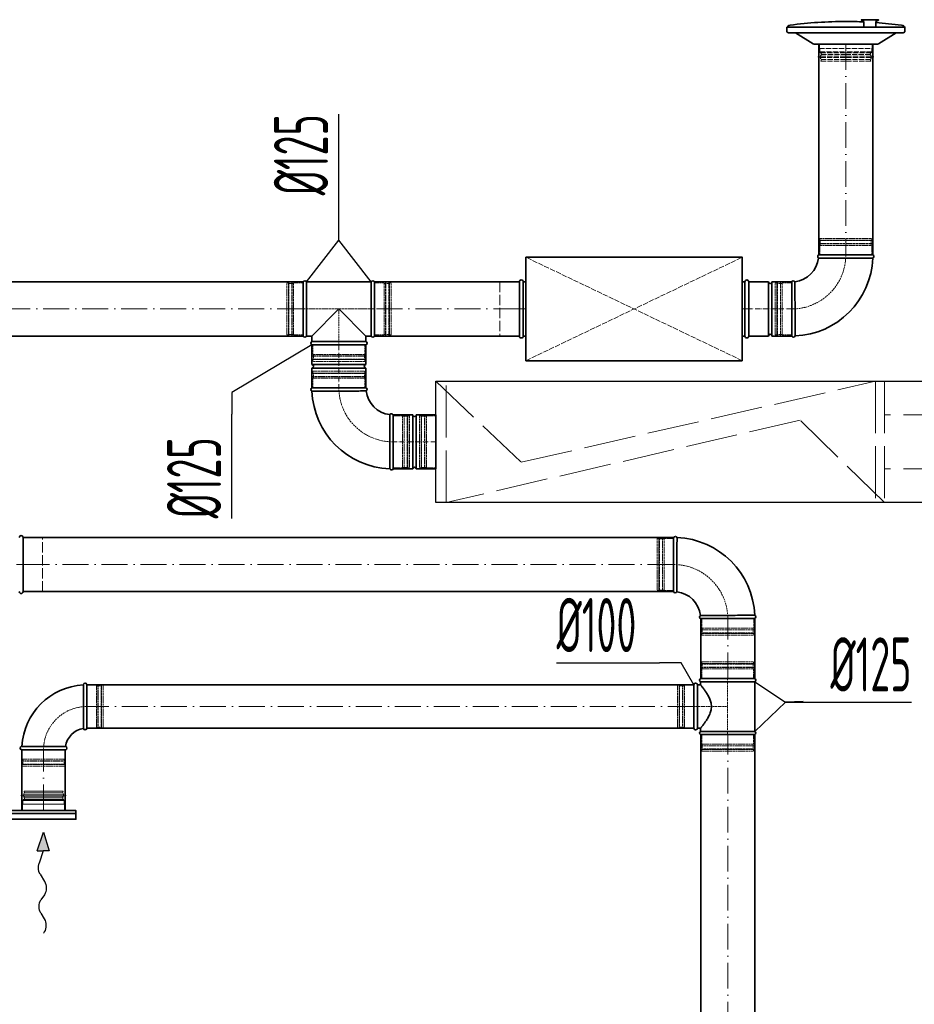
# Model space of a CAD drawing. Header units: millimetres. Extents: x 8221 to 89444, y -105166 to -5578.
# Tile 12 of 118: x 42901 to 44968, y -102672 to -100397. Entities that reach past the tile are written whole.
import ezdxf

# ---------------------------------------------------------------- set-up
doc = ezdxf.new("R2010")
doc.units = ezdxf.units.MM
for name, pattern in [('ACAD_ISO02W100', [15, 12, -3]), ('ACAD_ISO10W100', [18, 12, -3, 0, -3]), ('phl_thick', [0])]:
    doc.linetypes.add(name, pattern=pattern)
for name, color, linetype, lineweight in [('VZT_01 SUP (PŘÍVOD) - OBRYS', 5, 'Continuous', 35), ('VZT_02 SUP (PŘÍVOD) - OSA', 5, 'ACAD_ISO10W100', 5), ('VZT_05 ETA (ODVOD) - OBRYS', 6, 'Continuous', 35), ('VZT_06 ETA (ODVOD) - OSA', 6, 'ACAD_ISO10W100', 5), ('VZT_21 ZAŘÍZENÍ - OBRYS', 1, 'Continuous', 30), ('VZT_22 ZAŘÍZENÍ - DETAIL', 8, 'Continuous', 5), ('VZT_30 DISTRIBUČNÍ PRVKY - OBRYS', 1, 'Continuous', 35), ('VZT_35 TLUMIČE HLUKU - OBRYS', 1, 'Continuous', 35), ('VZT_36 TLUMIČE HLUKU - OSA', 1, 'ACAD_ISO10W100', 5), ('VZT_37 TLUMIČE HLUKU - DETAIL', 8, 'ACAD_ISO02W100', 5), ('VZT_50 POPIS - OBECNE', 7, 'Continuous', 13), ('VZT_60_KOTY - DIMENZE', 7, 'Continuous', 5)]:
    doc.layers.add(name, color=color, linetype=linetype, lineweight=lineweight)
for name, color, linetype, lineweight, plot in [('VZT_03 SUP (PŘÍVOD) - NETISK', 8, 'ACAD_ISO02W100', 5, False), ('VZT_07 ETA (ODVOD) - NETISK', 8, 'ACAD_ISO02W100', 5, False), ('VZT_34 DISTRIBUČNÍ PRVKY - NETISK', 8, 'ACAD_ISO02W100', 5, False), ('VZT_39 TLUMIČE HLUKU - NETISK', 8, 'ACAD_ISO02W100', 5, False)]:
    doc.layers.add(name, color=color, linetype=linetype, lineweight=lineweight, plot=plot)
doc.styles.add('EVORA_125', font='isocp.shx', dxfattribs={"width": 0.6, "height": 125})

msp = doc.modelspace()

# ---------------------------------------------------------------- linework, layer by layer
at = {"color": 8, "lineweight": 5}
for points in [[(42904.4, -102189.2), (42910.1, -102187.8, -0.060863), (42910.8, -102187.7), (42956.5, -102187.7)], [(42904.4, -102189.2), (42910.3, -102190.6, 0.058981), (42911, -102190.7), (42956.5, -102190.7)], [(42909, -102209.1), (42909, -102201.2, -0.291473), (42910.5, -102198.8, -0.291473)], [(43008.6, -102189.2), (43002.9, -102187.8, 0.060863), (43002.3, -102187.7), (42956.5, -102187.7)], [(43008.6, -102189.2), (43002.7, -102190.6, -0.058981), (43002.1, -102190.7), (42956.5, -102190.7)], [(43004, -102209.1), (43004, -102201.2, 0.291473), (43002.5, -102198.8, 0.291473)]]:
    msp.add_lwpolyline(points, format="xyb", dxfattribs=at)
for points in [[(42911, -102198.6), (42956.5, -102198.6)], [(42912.8, -102183), (42911.4, -102179.1), (42956.5, -102179.1)], [(42911.8, -102183.2), (42956.5, -102183.2)], [(42912.6, -102194.9), (42956.5, -102194.9)], [(43000.2, -102183), (43001.7, -102179.1), (42956.5, -102179.1)], [(43001.2, -102183.2), (42956.5, -102183.2)], [(43000.4, -102194.9), (42956.5, -102194.9)], [(43002.1, -102198.6), (42956.5, -102198.6)], [(42908, -102224.1), (42908, -102209.1), (43005, -102209.1), (43005, -102224.1)], [(42909, -102201.2), (42956.5, -102201.2)], [(43004, -102201.2), (42956.5, -102201.2)], [(42908, -102224.1), (43005, -102224.1)]]:
    msp.add_lwpolyline(points, dxfattribs=at)
for centre, radius, start, end in [((42920.9, -102188.5), 10.5, 149.7176, 217.8378), ((42908.8, -102195.4), 3.88, 297.4993, 6.6735), ((42992.2, -102188.5), 10.5, 322.1622, 30.2824), ((43004.3, -102195.4), 3.88, 173.3265, 242.5007)]:
    msp.add_arc(centre, radius, start, end, dxfattribs=at)
at = {"layer": 'VZT_01 SUP (PŘÍVOD) - OBRYS'}
for p, q in [((44747.2, -100940.4), (44872.2, -100940.4)), ((43556.3, -101127.9), (43556.3, -101002.9)), ((43564, -101127.9), (43564, -101002.9)), ((43564, -101002.9), (43713.6, -101002.9)), ((43713.6, -101127.9), (43713.6, -101002.9)), ((43721.3, -101002.9), (43721.3, -101127.9)), ((44585.7, -101002.9), (44585.7, -101127.9)), ((44631.2, -101002.9), (44585.7, -101002.9)), ((44631.2, -101002.9), (44631.2, -101127.9)), ((44639.2, -101002.9), (44639.2, -101127.9)), ((44684.7, -101002.9), (44639.2, -101002.9)), ((44684.7, -101127.9), (44684.7, -101002.9)), ((44684.7, -101002.9), (44684.7, -101127.9)), ((43576.3, -101127.9), (43638.8, -101065.4)), ((43638.8, -101065.4), (43701.3, -101127.9)), ((43564, -101127.9), (43576.3, -101127.9)), ((43576.3, -101140.7), (43576.3, -101127.9)), ((43701.3, -101140.7), (43701.3, -101127.9)), ((43701.3, -101127.9), (43713.6, -101127.9)), ((44631.2, -101127.9), (44585.7, -101127.9)), ((44684.7, -101127.9), (44639.2, -101127.9)), ((43701.3, -101140.7), (43576.3, -101140.7)), ((43576.3, -101148.4), (43701.3, -101148.4)), ((43576.3, -101148.4), (43576.3, -101193.9)), ((43701.3, -101148.4), (43576.3, -101148.4)), ((43701.3, -101148.4), (43701.3, -101193.9)), ((43576.3, -101193.9), (43701.3, -101193.9)), ((43576.3, -101201.9), (43701.3, -101201.9)), ((43576.3, -101201.9), (43576.3, -101247.4)), ((43701.3, -101201.9), (43701.3, -101247.4)), ((43576.3, -101247.4), (43701.3, -101247.4)), ((43576.3, -101247.4), (43701.3, -101247.4)), ((43763.8, -101309.9), (43763.8, -101434.9)), ((43763.8, -101309.9), (43763.8, -101434.9)), ((43809.3, -101309.9), (43763.8, -101309.9)), ((43809.3, -101309.9), (43809.3, -101434.9)), ((43817.3, -101309.9), (43817.3, -101434.9)), ((43862.8, -101309.9), (43817.3, -101309.9)), ((43862.8, -101309.9), (43862.8, -101434.9)), ((43809.3, -101434.9), (43763.8, -101434.9)), ((43862.8, -101434.9), (43817.3, -101434.9))]:
    msp.add_line(p, q, dxfattribs=at)
for points in [[(44747.2, -100940.4), (44747.2, -100453.3)], [(44872.2, -100940.4), (44872.2, -100453.3)], [(42718.9, -101002.9), (43556.3, -101002.9)], [(43721.3, -101002.9), (44055.7, -101002.9)], [(42718.9, -101127.9), (43556.3, -101127.9)], [(43721.3, -101127.9), (44055.7, -101127.9)]]:
    msp.add_lwpolyline(points, dxfattribs=at)
for centre, radius, start, end in [((44684.7, -100940.4), 62.5, 276.8302, 353.1698), ((44684.7, -100940.4), 187.5, 272.3607, 357.6393), ((44748.9, -100944.2), 4.17, 113.4678, 239.7019), ((44870.6, -100944.2), 4.17, 291.1072, 66.5322), ((43560.1, -101004.6), 4.17, 23.4678, 156.5322), ((43717.5, -101004.6), 4.17, 23.4678, 156.5322), ((44635.2, -101002.9), 4, 180, 0), ((44688.6, -101004.6), 4.17, 30.2981, 156.5322), ((43560.1, -101126.2), 4.17, 203.4678, 336.5322), ((43717.5, -101126.2), 4.17, 203.4678, 336.5322), ((44635.2, -101127.9), 4, 0, 180), ((44688.6, -101126.2), 4.17, 203.4678, 338.8928), ((43578, -101144.6), 4.17, 113.4678, 246.5322), ((43699.6, -101144.6), 4.17, 293.4678, 66.5322), ((43576.3, -101197.9), 4, 270, 90), ((43701.3, -101197.9), 4, 90, 270), ((43578, -101251.2), 4.17, 113.4678, 248.8928), ((43763.8, -101247.4), 187.5, 182.3607, 267.6393), ((43699.6, -101251.2), 4.17, 300.2981, 66.5322), ((43763.8, -101247.4), 62.5, 186.8302, 263.1698), ((43760, -101311.6), 4.17, 23.4678, 149.7019), ((43813.3, -101309.9), 4, 180, 0), ((43760, -101433.2), 4.17, 201.1072, 336.5322), ((43813.3, -101434.9), 4, 0, 180)]:
    msp.add_arc(centre, radius, start, end, dxfattribs=at)
for points, knots in [([(44746.8, -100947.8), (44746.8, -100947.8), (44748.4, -100947.8), (44754.5, -100947.9), (44759, -100947.9), (44770.4, -100948), (44777.2, -100948), (44792.2, -100948), (44800.3, -100948), (44816.6, -100948.1), (44824.7, -100948.1), (44839.9, -100948.1), (44846.9, -100948.1), (44858.7, -100948.1), (44863.4, -100948.1), (44870, -100948.1), (44871.8, -100948.1), (44872.1, -100948.1), (44872.1, -100948.1), (44872.1, -100948.1)], [0, 0, 0, 0, 24.235852, 24.235852, 48.531845, 48.531845, 73.024415, 73.024415, 97.570898, 97.570898, 122.078339, 122.078339, 146.53579, 146.53579, 170.957495, 170.957495, 195.359468, 195.359468, 197.168246, 197.168246, 197.168246, 197.168246]), ([(44692.2, -101002.5), (44692.2, -101002.5), (44692.2, -101002.5), (44692.2, -101002.8), (44692.2, -101003.2), (44692.2, -101004.2), (44692.2, -101005), (44692.2, -101008.1), (44692.2, -101011.3), (44692.3, -101020.2), (44692.3, -101026.4), (44692.3, -101040.5), (44692.4, -101048.3), (44692.4, -101064.5), (44692.4, -101072.8), (44692.4, -101088.6), (44692.4, -101096.1), (44692.5, -101109.3), (44692.5, -101114.8), (44692.5, -101121.8), (44692.5, -101124), (44692.5, -101127), (44692.5, -101127.7), (44692.5, -101127.7)], [197.067977, 197.067977, 197.067977, 197.067977, 201.792196, 201.792196, 209.190204, 209.190204, 218.040239, 218.040239, 237.760854, 237.760854, 262.206108, 262.206108, 286.831239, 286.831239, 311.323072, 311.323072, 335.946087, 335.946087, 360.704397, 360.704397, 377.088273, 377.088273, 394.105327, 394.105327, 394.105327, 394.105327]), ([(43701.7, -101254.8), (43701.7, -101254.8), (43701.7, -101254.8), (43701.4, -101254.8), (43701, -101254.8), (43700, -101254.8), (43699.2, -101254.9), (43696.1, -101254.9), (43692.9, -101254.9), (43684, -101254.9), (43677.8, -101255), (43663.7, -101255), (43655.9, -101255), (43639.7, -101255.1), (43631.4, -101255.1), (43615.6, -101255.1), (43608.1, -101255.1), (43594.9, -101255.1), (43589.4, -101255.1), (43582.4, -101255.1), (43580.2, -101255.1), (43577.2, -101255.1), (43576.5, -101255.1), (43576.5, -101255.1)], [197.067977, 197.067977, 197.067977, 197.067977, 201.792196, 201.792196, 209.190204, 209.190204, 218.040239, 218.040239, 237.760854, 237.760854, 262.206108, 262.206108, 286.831239, 286.831239, 311.323072, 311.323072, 335.946087, 335.946087, 360.704397, 360.704397, 377.088273, 377.088273, 394.105327, 394.105327, 394.105327, 394.105327]), ([(43756.4, -101309.5), (43756.4, -101309.5), (43756.4, -101311), (43756.3, -101317.2), (43756.3, -101321.7), (43756.2, -101333), (43756.2, -101339.8), (43756.2, -101354.9), (43756.2, -101362.9), (43756.1, -101379.3), (43756.1, -101387.4), (43756.1, -101402.6), (43756.1, -101409.5), (43756.1, -101421.3), (43756.1, -101426), (43756.1, -101432.7), (43756.1, -101434.5), (43756.1, -101434.7), (43756.1, -101434.7), (43756.1, -101434.7)], [0, 0, 0, 0, 24.235852, 24.235852, 48.531845, 48.531845, 73.024415, 73.024415, 97.570898, 97.570898, 122.078339, 122.078339, 146.53579, 146.53579, 170.957495, 170.957495, 195.359468, 195.359468, 197.168246, 197.168246, 197.168246, 197.168246])]:
    msp.add_open_spline(points, degree=3, knots=knots, dxfattribs=at)
at = {"layer": 'VZT_02 SUP (PŘÍVOD) - OSA', "ltscale": 5}
for points in [[(44809.7, -100453.3), (44809.7, -100940.4)], [(43556.3, -101065.4), (42718.9, -101065.4)], [(44055.7, -101065.4), (43721.3, -101065.4)]]:
    msp.add_lwpolyline(points, dxfattribs=at)
at = {"layer": 'VZT_02 SUP (PŘÍVOD) - OSA', "ltscale": 0.3}
for points in [[(44809.7, -100940.4), (44809.7, -100940.4, -0.414214), (44684.7, -101065.4), (44684.7, -101065.4)], [(43763.8, -101372.4), (43763.8, -101372.4, -0.414214), (43638.8, -101247.4), (43638.8, -101247.4)]]:
    msp.add_lwpolyline(points, format="xyb", dxfattribs=at)
msp.add_lwpolyline([(43638.8, -101148.4), (43638.8, -101065.4)], dxfattribs=at)
at = {"layer": 'VZT_02 SUP (PŘÍVOD) - OSA'}
for points in [[(44684.7, -101065.4), (44585.7, -101065.4)], [(43638.8, -101148.4), (43638.8, -101247.4)], [(43862.8, -101372.4), (43763.8, -101372.4)]]:
    msp.add_lwpolyline(points, dxfattribs=at)
at = {"layer": 'VZT_03 SUP (PŘÍVOD) - NETISK', "ltscale": 0.4}
for p, q in [((44749.7, -100902.4), (44869.7, -100902.4)), ((44749.7, -100906.4), (44749.7, -100902.4)), ((44869.7, -100906.4), (44869.7, -100902.4)), ((44748.7, -100906.9), (44870.7, -100906.9)), ((44748.7, -100907.4), (44748.7, -100906.9)), ((44748.7, -100907.4), (44870.7, -100907.4)), ((44748.7, -100914.4), (44870.7, -100914.4)), ((44748.7, -100914.9), (44748.7, -100914.4)), ((44748.7, -100914.9), (44870.7, -100914.9)), ((44749.7, -100906.4), (44869.7, -100906.4)), ((44749.7, -100918.4), (44869.7, -100918.4)), ((44749.7, -100940.4), (44749.7, -100918.4)), ((44750.7, -100906.9), (44750.7, -100906.4)), ((44750.7, -100914.4), (44750.7, -100907.4)), ((44750.7, -100918.4), (44750.7, -100914.9)), ((44868.7, -100906.9), (44868.7, -100906.4)), ((44868.7, -100914.4), (44868.7, -100907.4)), ((44868.7, -100918.4), (44868.7, -100914.9)), ((44869.7, -100940.4), (44869.7, -100918.4)), ((44870.7, -100907.4), (44870.7, -100906.9)), ((44870.7, -100914.9), (44870.7, -100914.4)), ((43518.3, -101125.4), (43518.3, -101005.4)), ((43522.3, -101005.4), (43518.3, -101005.4)), ((43522.3, -101125.4), (43522.3, -101005.4)), ((43522.8, -101006.4), (43522.3, -101006.4)), ((43522.8, -101126.4), (43522.8, -101004.4)), ((43523.3, -101004.4), (43522.8, -101004.4)), ((43523.3, -101126.4), (43523.3, -101004.4)), ((43530.3, -101006.4), (43523.3, -101006.4)), ((43530.3, -101126.4), (43530.3, -101004.4)), ((43530.8, -101004.4), (43530.3, -101004.4)), ((43530.8, -101126.4), (43530.8, -101004.4)), ((43534.3, -101006.4), (43530.8, -101006.4)), ((43534.3, -101125.4), (43534.3, -101005.4)), ((43556.3, -101005.4), (43534.3, -101005.4)), ((43743.3, -101005.4), (43721.3, -101005.4)), ((43743.3, -101125.4), (43743.3, -101005.4)), ((43746.8, -101006.4), (43743.3, -101006.4)), ((43746.8, -101126.4), (43746.8, -101004.4)), ((43747.3, -101004.4), (43746.8, -101004.4)), ((43747.3, -101126.4), (43747.3, -101004.4)), ((43754.3, -101006.4), (43747.3, -101006.4)), ((43754.3, -101126.4), (43754.3, -101004.4)), ((43754.8, -101004.4), (43754.3, -101004.4)), ((43754.8, -101126.4), (43754.8, -101004.4)), ((43755.3, -101006.4), (43754.8, -101006.4)), ((43755.3, -101125.4), (43755.3, -101005.4)), ((43759.3, -101005.4), (43755.3, -101005.4)), ((43759.3, -101125.4), (43759.3, -101005.4)), ((44646.7, -101125.4), (44646.7, -101005.4)), ((44650.7, -101005.4), (44646.7, -101005.4)), ((44650.7, -101125.4), (44650.7, -101005.4)), ((44651.2, -101006.4), (44650.7, -101006.4)), ((44651.2, -101126.4), (44651.2, -101004.4)), ((44651.7, -101004.4), (44651.2, -101004.4)), ((44651.7, -101126.4), (44651.7, -101004.4)), ((44658.7, -101006.4), (44651.7, -101006.4)), ((44658.7, -101126.4), (44658.7, -101004.4)), ((44659.2, -101004.4), (44658.7, -101004.4)), ((44659.2, -101126.4), (44659.2, -101004.4)), ((44662.7, -101006.4), (44659.2, -101006.4)), ((44662.7, -101125.4), (44662.7, -101005.4)), ((44684.7, -101005.4), (44662.7, -101005.4)), ((43522.3, -101125.4), (43518.3, -101125.4)), ((43522.8, -101124.4), (43522.3, -101124.4)), ((43523.3, -101126.4), (43522.8, -101126.4)), ((43530.3, -101124.4), (43523.3, -101124.4)), ((43530.8, -101126.4), (43530.3, -101126.4)), ((43534.3, -101124.4), (43530.8, -101124.4)), ((43556.3, -101125.4), (43534.3, -101125.4)), ((43743.3, -101125.4), (43721.3, -101125.4)), ((43746.8, -101124.4), (43743.3, -101124.4)), ((43747.3, -101126.4), (43746.8, -101126.4)), ((43754.3, -101124.4), (43747.3, -101124.4)), ((43754.8, -101126.4), (43754.3, -101126.4)), ((43755.3, -101124.4), (43754.8, -101124.4)), ((43759.3, -101125.4), (43755.3, -101125.4)), ((44650.7, -101125.4), (44646.7, -101125.4)), ((44651.2, -101124.4), (44650.7, -101124.4)), ((44651.7, -101126.4), (44651.2, -101126.4)), ((44658.7, -101124.4), (44651.7, -101124.4)), ((44659.2, -101126.4), (44658.7, -101126.4)), ((44662.7, -101124.4), (44659.2, -101124.4)), ((44684.7, -101125.4), (44662.7, -101125.4)), ((43578.8, -101148.4), (43578.8, -101170.4)), ((43698.8, -101148.4), (43698.8, -101170.4)), ((43699.8, -101173.9), (43577.8, -101173.9)), ((43577.8, -101173.9), (43577.8, -101174.4)), ((43699.8, -101174.4), (43577.8, -101174.4)), ((43698.8, -101170.4), (43578.8, -101170.4)), ((43579.8, -101170.4), (43579.8, -101173.9)), ((43579.8, -101174.4), (43579.8, -101181.4)), ((43697.8, -101170.4), (43697.8, -101173.9)), ((43697.8, -101174.4), (43697.8, -101181.4)), ((43699.8, -101173.9), (43699.8, -101174.4)), ((43699.8, -101181.4), (43577.8, -101181.4)), ((43577.8, -101181.4), (43577.8, -101181.9)), ((43699.8, -101181.9), (43577.8, -101181.9)), ((43698.8, -101182.4), (43578.8, -101182.4)), ((43578.8, -101182.4), (43578.8, -101186.4)), ((43698.8, -101186.4), (43578.8, -101186.4)), ((43579.8, -101181.9), (43579.8, -101182.4)), ((43697.8, -101181.9), (43697.8, -101182.4)), ((43698.8, -101182.4), (43698.8, -101186.4)), ((43699.8, -101181.4), (43699.8, -101181.9)), ((43577.8, -101213.9), (43699.8, -101213.9)), ((43577.8, -101214.4), (43577.8, -101213.9)), ((43577.8, -101214.4), (43699.8, -101214.4)), ((43577.8, -101221.4), (43699.8, -101221.4)), ((43577.8, -101221.9), (43577.8, -101221.4)), ((43577.8, -101221.9), (43699.8, -101221.9)), ((43578.8, -101209.4), (43698.8, -101209.4)), ((43578.8, -101213.4), (43578.8, -101209.4)), ((43578.8, -101213.4), (43698.8, -101213.4)), ((43579.8, -101213.9), (43579.8, -101213.4)), ((43579.8, -101221.4), (43579.8, -101214.4)), ((43579.8, -101225.4), (43579.8, -101221.9)), ((43697.8, -101213.9), (43697.8, -101213.4)), ((43697.8, -101221.4), (43697.8, -101214.4)), ((43697.8, -101225.4), (43697.8, -101221.9)), ((43698.8, -101213.4), (43698.8, -101209.4)), ((43699.8, -101214.4), (43699.8, -101213.9)), ((43699.8, -101221.9), (43699.8, -101221.4)), ((43578.8, -101225.4), (43698.8, -101225.4)), ((43578.8, -101247.4), (43578.8, -101225.4)), ((43698.8, -101247.4), (43698.8, -101225.4)), ((43763.8, -101312.4), (43785.8, -101312.4)), ((43785.8, -101312.4), (43785.8, -101432.4)), ((43789.3, -101311.4), (43789.3, -101433.4)), ((43789.3, -101311.4), (43789.8, -101311.4)), ((43789.8, -101311.4), (43789.8, -101433.4)), ((43796.8, -101311.4), (43796.8, -101433.4)), ((43796.8, -101311.4), (43797.3, -101311.4)), ((43797.3, -101311.4), (43797.3, -101433.4)), ((43797.8, -101312.4), (43797.8, -101432.4)), ((43797.8, -101312.4), (43801.8, -101312.4)), ((43801.8, -101312.4), (43801.8, -101432.4)), ((43785.8, -101313.4), (43789.3, -101313.4)), ((43789.8, -101313.4), (43796.8, -101313.4)), ((43797.3, -101313.4), (43797.8, -101313.4)), ((43763.8, -101432.4), (43785.8, -101432.4)), ((43785.8, -101431.4), (43789.3, -101431.4)), ((43789.3, -101433.4), (43789.8, -101433.4)), ((43789.8, -101431.4), (43796.8, -101431.4)), ((43796.8, -101433.4), (43797.3, -101433.4)), ((43797.3, -101431.4), (43797.8, -101431.4)), ((43797.8, -101432.4), (43801.8, -101432.4))]:
    msp.add_line(p, q, dxfattribs=at)
msp.add_lwpolyline([(43556.3, -101065.4), (43721.3, -101065.4)], dxfattribs=at)
at = {"layer": 'VZT_05 ETA (ODVOD) - OBRYS'}
for p, q in [((44412, -101593.3), (44412, -101718.3)), ((44474.5, -101780.8), (44599.5, -101780.8)), ((44474.3, -101918.8), (44599.3, -101918.8)), ((44599.3, -101926.5), (44474.3, -101926.5)), ((44474.3, -101933.8), (44474.3, -101926.5)), ((44599.3, -102041.2), (44599.3, -101926.5)), ((43048.5, -101933.8), (43048.5, -101984)), ((43056.5, -101933.8), (43056.5, -102033.8)), ((44458.8, -101933.8), (44458.8, -102033.8)), ((44466.8, -101933.8), (44466.8, -102033.8)), ((44466.8, -101933.8), (44474.3, -101933.8)), ((44466.8, -102033.8), (44474.3, -102033.8)), ((44474.3, -102041.2), (44474.3, -102033.8)), ((44474.3, -102041.2), (44599.3, -102041.2)), ((44474.3, -102048.8), (44599.3, -102048.8)), ((42906.5, -102075.8), (42956.7, -102075.8)), ((43006.5, -102083.8), (42906.5, -102083.8))]:
    msp.add_line(p, q, dxfattribs=at)
at = {"layer": 'VZT_05 ETA (ODVOD) - OBRYS', "elevation": 0}
for points in [[(42909.4, -101593.3), (44412, -101593.3)], [(42909.4, -101718.3), (44412, -101718.3)], [(44474.5, -101780.8), (44474.5, -101918.8)], [(44599.5, -101780.8), (44599.5, -101918.8)]]:
    msp.add_lwpolyline(points, dxfattribs=at)
at = {"layer": 'VZT_05 ETA (ODVOD) - OBRYS'}
for points in [[(43056.5, -101933.8), (44458.8, -101933.8)], [(43056.5, -102033.8), (44458.8, -102033.8)], [(44474.5, -102048.8), (44474.5, -103626.7)], [(44599.5, -102048.8), (44599.5, -103626.7)], [(42906.5, -102084.8), (42906.5, -102224)], [(43006.5, -102084.8), (43006.5, -102224)]]:
    msp.add_lwpolyline(points, dxfattribs=at)
for centre, radius, start, end in [((44415.9, -101595), 4.17, 21.1072, 156.5322), ((44412, -101780.8), 187.5, 2.3607, 87.6393), ((44415.9, -101716.7), 4.17, 203.4678, 329.7019), ((44412, -101780.8), 62.5, 6.8302, 83.1698), ((44476.2, -101777), 4.17, 120.2981, 246.5322), ((44597.9, -101777), 4.17, 293.4678, 68.8928), ((44476, -101922.7), 4.17, 113.4678, 246.5322), ((44597.6, -101922.7), 4.17, 293.4678, 66.5322), ((43056.5, -102083.8), 150, 93.0572, 176.9428), ((43052.5, -101933.8), 4, 0, 180), ((44462.8, -101933.8), 4, 0, 180), ((43056.5, -102083.8), 50, 99.1478, 170.8522), ((43052.5, -102033.8), 4, 189.1478, 0), ((44462.8, -102033.8), 4, 180, 0), ((44476, -102045), 4.17, 113.4678, 246.5322), ((44597.6, -102045), 4.17, 293.4678, 66.5322), ((42906.5, -102079.8), 4, 90, 270), ((43006.5, -102079.8), 4, 270, 80.8522)]:
    msp.add_arc(centre, radius, start, end, dxfattribs=at)
for points, knots in [([(44419.5, -101718.8), (44419.5, -101718.8), (44419.5, -101718.7), (44419.5, -101718.4), (44419.5, -101718.1), (44419.5, -101717), (44419.5, -101716.3), (44419.5, -101713.1), (44419.5, -101710), (44419.6, -101701), (44419.6, -101694.9), (44419.6, -101680.8), (44419.7, -101672.9), (44419.7, -101656.7), (44419.7, -101648.5), (44419.7, -101632.6), (44419.7, -101625.1), (44419.7, -101612), (44419.8, -101606.4), (44419.8, -101599.4), (44419.8, -101597.3), (44419.8, -101594.3), (44419.8, -101593.5), (44419.8, -101593.5)], [197.067977, 197.067977, 197.067977, 197.067977, 201.792196, 201.792196, 209.190204, 209.190204, 218.040239, 218.040239, 237.760854, 237.760854, 262.206108, 262.206108, 286.831239, 286.831239, 311.323072, 311.323072, 335.946087, 335.946087, 360.704397, 360.704397, 377.088273, 377.088273, 394.105327, 394.105327, 394.105327, 394.105327]), ([(44474.1, -101773.4), (44474.1, -101773.4), (44475.7, -101773.4), (44481.8, -101773.4), (44486.3, -101773.3), (44497.7, -101773.3), (44504.5, -101773.3), (44519.5, -101773.2), (44527.6, -101773.2), (44543.9, -101773.2), (44552, -101773.2), (44567.2, -101773.1), (44574.2, -101773.1), (44586, -101773.1), (44590.7, -101773.1), (44597.3, -101773.1), (44599.1, -101773.1), (44599.4, -101773.1), (44599.4, -101773.1), (44599.4, -101773.1)], [0, 0, 0, 0, 24.235852, 24.235852, 48.531845, 48.531845, 73.024415, 73.024415, 97.570898, 97.570898, 122.078339, 122.078339, 146.53579, 146.53579, 170.957495, 170.957495, 195.359468, 195.359468, 197.168246, 197.168246, 197.168246, 197.168246]), ([(44474.3, -101933.8), (44474.3, -101933.8), (44474.4, -101933.9), (44474.6, -101934.3), (44474.8, -101934.5), (44475.4, -101935.2), (44475.7, -101935.6), (44476.5, -101936.6), (44477, -101937.2), (44478, -101938.5), (44478.5, -101939.2), (44479.7, -101940.8), (44480.4, -101941.6), (44481.7, -101943.5), (44482.4, -101944.4), (44483.8, -101946.4), (44484.5, -101947.4), (44486, -101949.6), (44486.8, -101950.7), (44488.4, -101953.1), (44489.2, -101954.4), (44490.7, -101957.1), (44491.5, -101958.4), (44493.1, -101961.3), (44493.8, -101962.8), (44495.9, -101967.3), (44497.1, -101970.5), (44498.4, -101975.4), (44498.7, -101977.1), (44499.2, -101980.4), (44499.3, -101982.1), (44499.3, -101985.5), (44499.2, -101987.2), (44498.7, -101990.6), (44498.4, -101992.3), (44497.1, -101997.2), (44495.9, -102000.4), (44493.8, -102004.9), (44493.1, -102006.4), (44491.5, -102009.2), (44490.7, -102010.6), (44489.2, -102013.3), (44488.4, -102014.5), (44486.8, -102017), (44486, -102018.1), (44484.5, -102020.2), (44483.8, -102021.3), (44482.4, -102023.3), (44481.7, -102024.2), (44480.4, -102026), (44479.7, -102026.9), (44478.5, -102028.5), (44478, -102029.2), (44477, -102030.5), (44476.5, -102031.1), (44475.7, -102032.1), (44475.4, -102032.5), (44474.8, -102033.2), (44474.6, -102033.4), (44474.4, -102033.8), (44474.3, -102033.8), (44474.3, -102033.8)], [80.753728, 80.753728, 80.753728, 80.753728, 85.721109, 85.721109, 90.68849, 90.68849, 95.655871, 95.655871, 100.623252, 100.623252, 105.590633, 105.590633, 110.558015, 110.558015, 115.525396, 115.525396, 120.492777, 120.492777, 125.619612, 125.619612, 130.746447, 130.746447, 135.873281, 135.873281, 141.000116, 141.000116, 151.253786, 151.253786, 156.38062, 156.38062, 161.507455, 161.507455, 166.63429, 166.63429, 171.761125, 171.761125, 182.014794, 182.014794, 187.141629, 187.141629, 192.268464, 192.268464, 197.395298, 197.395298, 202.522133, 202.522133, 207.489514, 207.489514, 212.456896, 212.456896, 217.424277, 217.424277, 222.391658, 222.391658, 227.359039, 227.359039, 232.32642, 232.32642, 237.293801, 237.293801, 242.261183, 242.261183, 242.261183, 242.261183]), ([(43048.5, -101984), (43048.5, -101990.4), (43048.5, -101996.7), (43048.5, -102008.7), (43048.5, -102014.3), (43048.5, -102023.8), (43048.5, -102027.6), (43048.6, -102032.9), (43048.6, -102034.3), (43048.6, -102034.5), (43048.6, -102034.5), (43048.6, -102034.5)], [78.71119, 78.71119, 78.71119, 78.71119, 97.804615, 97.804615, 117.523893, 117.523893, 137.264303, 137.264303, 156.831737, 156.831737, 157.874915, 157.874915, 157.874915, 157.874915]), ([(43007.2, -102075.9), (43007.2, -102075.9), (43006, -102075.9), (43001.5, -102075.9), (42998.1, -102075.9), (42989.2, -102075.8), (42983.8, -102075.8), (42971.9, -102075.8), (42965.5, -102075.8), (42958.2, -102075.8), (42957.4, -102075.8), (42956.7, -102075.8)], [157.874915, 157.874915, 157.874915, 157.874915, 176.103874, 176.103874, 195.460379, 195.460379, 215.101284, 215.101284, 234.82164, 234.82164, 237.034743, 237.034743, 237.034743, 237.034743])]:
    msp.add_open_spline(points, degree=3, knots=knots, dxfattribs=at)
at = {"layer": 'VZT_06 ETA (ODVOD) - OSA', "ltscale": 5, "elevation": 0}
for points in [[(44412, -101655.8), (42909.4, -101655.8)], [(44537, -101918.8), (44537, -101780.8)]]:
    msp.add_lwpolyline(points, dxfattribs=at)
at = {"layer": 'VZT_06 ETA (ODVOD) - OSA', "ltscale": 0.3, "elevation": 0}
msp.add_lwpolyline([(44537, -101780.8), (44537, -101780.8, 0.414214), (44412, -101655.8), (44412, -101655.8)], format="xyb", dxfattribs=at)
for points in [[(44536.8, -102048.8), (44536.8, -101918.8)], [(44458.8, -101983.8), (44536.8, -101983.8)]]:
    msp.add_lwpolyline(points, dxfattribs=at)
at = {"layer": 'VZT_06 ETA (ODVOD) - OSA', "ltscale": 0.3}
msp.add_lwpolyline([(42956.5, -102083.8), (42956.5, -102083.8, -0.414214), (43056.5, -101983.8), (43056.5, -101983.8)], format="xyb", dxfattribs=at)
at = {"layer": 'VZT_06 ETA (ODVOD) - OSA', "ltscale": 5}
for points in [[(44458.8, -101983.8), (43056.5, -101983.8)], [(44537, -103626.7), (44537, -102048.8)], [(42956.5, -102224), (42956.5, -102084.8)]]:
    msp.add_lwpolyline(points, dxfattribs=at)
at = {"layer": 'VZT_07 ETA (ODVOD) - NETISK', "ltscale": 0.4}
for p, q in [((43824.8, -101312.4), (43824.8, -101432.4)), ((43828.8, -101312.4), (43824.8, -101312.4)), ((43828.8, -101312.4), (43828.8, -101432.4)), ((43829.3, -101311.4), (43829.3, -101433.4)), ((43829.8, -101311.4), (43829.3, -101311.4)), ((43829.8, -101311.4), (43829.8, -101433.4)), ((43836.8, -101311.4), (43836.8, -101433.4)), ((43837.3, -101311.4), (43836.8, -101311.4)), ((43837.3, -101311.4), (43837.3, -101433.4)), ((43840.8, -101312.4), (43840.8, -101432.4)), ((43862.8, -101312.4), (43840.8, -101312.4)), ((43829.3, -101313.4), (43828.8, -101313.4)), ((43836.8, -101313.4), (43829.8, -101313.4)), ((43840.8, -101313.4), (43837.3, -101313.4)), ((43828.8, -101432.4), (43824.8, -101432.4)), ((43829.3, -101431.4), (43828.8, -101431.4)), ((43829.8, -101433.4), (43829.3, -101433.4)), ((43836.8, -101431.4), (43829.8, -101431.4)), ((43837.3, -101433.4), (43836.8, -101433.4)), ((43840.8, -101431.4), (43837.3, -101431.4)), ((43862.8, -101432.4), (43840.8, -101432.4)), ((44374, -101595.8), (44374, -101715.8)), ((44378, -101595.8), (44374, -101595.8)), ((44378, -101595.8), (44378, -101715.8)), ((44378.5, -101596.8), (44378, -101596.8)), ((44378.5, -101594.8), (44378.5, -101716.8)), ((44379, -101594.8), (44378.5, -101594.8)), ((44379, -101594.8), (44379, -101716.8)), ((44386, -101596.8), (44379, -101596.8)), ((44386, -101594.8), (44386, -101716.8)), ((44386.5, -101594.8), (44386, -101594.8)), ((44386.5, -101594.8), (44386.5, -101716.8)), ((44390, -101596.8), (44386.5, -101596.8)), ((44390, -101595.8), (44390, -101715.8)), ((44412, -101595.8), (44390, -101595.8)), ((44378, -101715.8), (44374, -101715.8)), ((44378.5, -101714.8), (44378, -101714.8)), ((44379, -101716.8), (44378.5, -101716.8)), ((44386, -101714.8), (44379, -101714.8)), ((44386.5, -101716.8), (44386, -101716.8)), ((44390, -101714.8), (44386.5, -101714.8)), ((44412, -101715.8), (44390, -101715.8)), ((44477, -101780.8), (44477, -101802.8)), ((44597, -101780.8), (44597, -101802.8)), ((44476, -101806.3), (44598, -101806.3)), ((44476, -101806.3), (44476, -101806.8)), ((44476, -101806.8), (44598, -101806.8)), ((44477, -101802.8), (44597, -101802.8)), ((44478, -101802.8), (44478, -101806.3)), ((44478, -101806.8), (44478, -101813.8)), ((44596, -101802.8), (44596, -101806.3)), ((44596, -101806.8), (44596, -101813.8)), ((44598, -101806.3), (44598, -101806.8)), ((44476, -101813.8), (44598, -101813.8)), ((44476, -101813.8), (44476, -101814.3)), ((44476, -101814.3), (44598, -101814.3)), ((44477, -101814.8), (44597, -101814.8)), ((44477, -101814.8), (44477, -101818.8)), ((44477, -101818.8), (44597, -101818.8)), ((44478, -101814.3), (44478, -101814.8)), ((44596, -101814.3), (44596, -101814.8)), ((44597, -101814.8), (44597, -101818.8)), ((44598, -101813.8), (44598, -101814.3)), ((44476.8, -101880.8), (44596.8, -101880.8)), ((44476.8, -101880.8), (44476.8, -101884.8)), ((44596.8, -101880.8), (44596.8, -101884.8)), ((44475.8, -101885.3), (44597.8, -101885.3)), ((44475.8, -101885.3), (44475.8, -101885.8)), ((44475.8, -101885.8), (44597.8, -101885.8)), ((44475.8, -101892.8), (44597.8, -101892.8)), ((44475.8, -101892.8), (44475.8, -101893.3)), ((44475.8, -101893.3), (44597.8, -101893.3)), ((44476.8, -101884.8), (44596.8, -101884.8)), ((44476.8, -101896.8), (44596.8, -101896.8)), ((44476.8, -101896.8), (44476.8, -101918.8)), ((44477.8, -101884.8), (44477.8, -101885.3)), ((44477.8, -101885.8), (44477.8, -101892.8)), ((44477.8, -101893.3), (44477.8, -101896.8)), ((44595.8, -101884.8), (44595.8, -101885.3)), ((44595.8, -101885.8), (44595.8, -101892.8)), ((44595.8, -101893.3), (44595.8, -101896.8)), ((44596.8, -101896.8), (44596.8, -101918.8)), ((44597.8, -101885.3), (44597.8, -101885.8)), ((44597.8, -101892.8), (44597.8, -101893.3)), ((43056.5, -101934.8), (43078.5, -101934.8)), ((43078.5, -101934.8), (43078.5, -102032.8)), ((43078.5, -101935.8), (43082, -101935.8)), ((43082, -101933.8), (43082, -102033.8)), ((43082, -101933.8), (43082.5, -101933.8)), ((43082.5, -101933.8), (43082.5, -102033.8)), ((43082.5, -101935.8), (43089.5, -101935.8)), ((43089.5, -101933.8), (43089.5, -102033.8)), ((43089.5, -101933.8), (43090, -101933.8)), ((43090, -101933.8), (43090, -102033.8)), ((43090, -101935.8), (43090.5, -101935.8)), ((43090.5, -101934.8), (43090.5, -102032.8)), ((43090.5, -101934.8), (43094.5, -101934.8)), ((43094.5, -101934.8), (43094.5, -102032.8)), ((44420.8, -101934.8), (44420.8, -102032.8)), ((44424.8, -101934.8), (44420.8, -101934.8)), ((44424.8, -101934.8), (44424.8, -102032.8)), ((44425.3, -101935.8), (44424.8, -101935.8)), ((44425.3, -101933.8), (44425.3, -102033.8)), ((44425.8, -101933.8), (44425.3, -101933.8)), ((44425.8, -101933.8), (44425.8, -102033.8)), ((44432.8, -101935.8), (44425.8, -101935.8)), ((44432.8, -101933.8), (44432.8, -102033.8)), ((44433.3, -101933.8), (44432.8, -101933.8)), ((44433.3, -101933.8), (44433.3, -102033.8)), ((44436.8, -101935.8), (44433.3, -101935.8)), ((44436.8, -101934.8), (44436.8, -102032.8)), ((44458.8, -101934.8), (44436.8, -101934.8)), ((43056.5, -102032.8), (43078.5, -102032.8)), ((43078.5, -102031.8), (43082, -102031.8)), ((43082, -102033.8), (43082.5, -102033.8)), ((43082.5, -102031.8), (43089.5, -102031.8)), ((43089.5, -102033.8), (43090, -102033.8)), ((43090, -102031.8), (43090.5, -102031.8)), ((43090.5, -102032.8), (43094.5, -102032.8)), ((44424.8, -102032.8), (44420.8, -102032.8)), ((44425.3, -102031.8), (44424.8, -102031.8)), ((44425.8, -102033.8), (44425.3, -102033.8)), ((44432.8, -102031.8), (44425.8, -102031.8)), ((44433.3, -102033.8), (44432.8, -102033.8)), ((44436.8, -102031.8), (44433.3, -102031.8)), ((44458.8, -102032.8), (44436.8, -102032.8)), ((44476.8, -102048.8), (44476.8, -102070.8)), ((44596.8, -102048.8), (44596.8, -102070.8)), ((42907.5, -102105.8), (42907.5, -102083.8)), ((43005.5, -102105.8), (43005.5, -102083.8)), ((44475.8, -102074.3), (44597.8, -102074.3)), ((44475.8, -102074.3), (44475.8, -102074.8)), ((44475.8, -102074.8), (44597.8, -102074.8)), ((44475.8, -102081.8), (44597.8, -102081.8)), ((44475.8, -102081.8), (44475.8, -102082.3)), ((44475.8, -102082.3), (44597.8, -102082.3)), ((44476.8, -102070.8), (44596.8, -102070.8)), ((44476.8, -102082.8), (44596.8, -102082.8)), ((44476.8, -102082.8), (44476.8, -102086.8)), ((44477.8, -102070.8), (44477.8, -102074.3)), ((44477.8, -102074.8), (44477.8, -102081.8)), ((44477.8, -102082.3), (44477.8, -102082.8)), ((44595.8, -102070.8), (44595.8, -102074.3)), ((44595.8, -102074.8), (44595.8, -102081.8)), ((44595.8, -102082.3), (44595.8, -102082.8)), ((44596.8, -102082.8), (44596.8, -102086.8)), ((44597.8, -102074.3), (44597.8, -102074.8)), ((44597.8, -102081.8), (44597.8, -102082.3)), ((42907.5, -102105.8), (43005.5, -102105.8)), ((42908.5, -102109.3), (42908.5, -102105.8)), ((43004.5, -102109.3), (43004.5, -102105.8)), ((44476.8, -102086.8), (44596.8, -102086.8)), ((42906.5, -102109.3), (43006.5, -102109.3)), ((42906.5, -102109.8), (42906.5, -102109.3)), ((42906.5, -102109.8), (43006.5, -102109.8)), ((42906.5, -102116.8), (43006.5, -102116.8)), ((42906.5, -102117.3), (42906.5, -102116.8)), ((42906.5, -102117.3), (43006.5, -102117.3)), ((42907.5, -102117.8), (43005.5, -102117.8)), ((42907.5, -102121.8), (42907.5, -102117.8)), ((42907.5, -102121.8), (43005.5, -102121.8)), ((42908.5, -102116.8), (42908.5, -102109.8)), ((42908.5, -102117.8), (42908.5, -102117.3)), ((43004.5, -102116.8), (43004.5, -102109.8)), ((43004.5, -102117.8), (43004.5, -102117.3)), ((43005.5, -102121.8), (43005.5, -102117.8)), ((43006.5, -102109.8), (43006.5, -102109.3)), ((43006.5, -102117.3), (43006.5, -102116.8))]:
    msp.add_line(p, q, dxfattribs=at)
at = {"layer": 'VZT_21 ZAŘÍZENÍ - OBRYS'}
msp.add_lwpolyline([(43862.8, -101232.4), (45362.8, -101232.4), (45362.8, -101512.4), (43862.8, -101512.4)], close=True, dxfattribs=at)
at = {"layer": 'VZT_22 ZAŘÍZENÍ - DETAIL', "linetype": 'ACAD_ISO02W100', "lineweight": 5, "ltscale": 10}
for points in [[(43862.8, -101232.4), (44060.2, -101419.6), (44878.5, -101232.4)], [(43886.7, -101512.4), (43886.7, -101232.4)], [(44878.5, -101232.4), (44878.5, -101512.4)], [(44899, -101232.4), (44899, -101512.4)], [(45362.8, -101309.9), (44899, -101309.9)], [(44899, -101512.4), (44704.4, -101322.3), (43886.7, -101512.4)], [(45362.8, -101434.9), (44899, -101434.9)]]:
    msp.add_lwpolyline(points, dxfattribs=at)
at = {"layer": 'VZT_30 DISTRIBUČNÍ PRVKY - OBRYS'}
for points in [[(44809.8, -100401.2, 0.0327), (44681.2, -100409.8), (44678.2, -100410.3, 0.36397), (44675.8, -100413.2), (44675.8, -100414.3)], [(44809.8, -100401.2, -0.010645), (44851.7, -100402.2, -0.010645)], [(44879, -100414.3), (44879, -100401.8, -0.267949), (44879.2, -100401.4), (44885, -100398.1, 0.267949), (44885.2, -100397.7), (44885.2, -100397.1), (44845.6, -100397.1), (44845.6, -100397.7, 0.267949), (44845.8, -100398.1), (44851.5, -100401.4, -0.267949), (44851.7, -100401.8), (44851.7, -100414.3)], [(44673.3, -100414.3), (44946.3, -100414.3), (44946.3, -100423.4, -0.414214), (44942.4, -100427.3), (44677.1, -100427.3, -0.414214), (44673.3, -100423.4), (44673.3, -100414.3)], [(44879, -100403.7, -0.015115), (44938.3, -100409.8), (44941.3, -100410.3, -0.36397), (44943.8, -100413.2), (44943.8, -100414.3)], [(44925.9, -100427.3), (44885.5, -100452.7, -0.141374), (44883.4, -100453.3), (44736.1, -100453.3, -0.141374), (44734, -100452.7), (44693.7, -100427.3)]]:
    msp.add_lwpolyline(points, format="xyb", dxfattribs=at)
msp.add_lwpolyline([(42881.5, -102244.1), (43031.5, -102244.1), (43031.5, -102224.1), (42881.5, -102224.1)], close=True, dxfattribs=at)
msp.add_lwpolyline([(43031.5, -102230.9), (42881.5, -102230.9)], dxfattribs=at)
at = {"layer": 'VZT_34 DISTRIBUČNÍ PRVKY - NETISK'}
for points in [[(44748.8, -100453.3), (44748.8, -100463.3), (44870.8, -100463.3), (44870.8, -100453.3)], [(44748.8, -100453.3), (44870.8, -100453.3)], [(44749.8, -100471.1), (44809.8, -100471.1)], [(44869.9, -100471.1), (44809.8, -100471.1)], [(44751.7, -100473.8), (44809.8, -100473.8)], [(44753.5, -100489.3), (44752.1, -100493.3), (44809.8, -100493.3)], [(44752.6, -100489.1), (44809.8, -100489.1)], [(44753.4, -100477.4), (44809.8, -100477.4)], [(44868, -100473.8), (44809.8, -100473.8)], [(44866.3, -100477.4), (44809.8, -100477.4)], [(44867.1, -100489.1), (44809.8, -100489.1)], [(44866.2, -100489.3), (44867.6, -100493.3), (44809.8, -100493.3)]]:
    msp.add_lwpolyline(points, dxfattribs=at)
for points in [[(44749.8, -100463.3), (44749.8, -100471.1, 0.291473), (44751.3, -100473.5, 0.291473)], [(44869.9, -100463.3), (44869.9, -100471.1, -0.291473), (44868.4, -100473.5, -0.291473)], [(44745.1, -100483.1), (44751.1, -100481.7, -0.058981), (44751.7, -100481.6), (44809.8, -100481.6)], [(44745.1, -100483.1), (44750.9, -100484.6, 0.060863), (44751.5, -100484.6), (44809.8, -100484.6)], [(44874.5, -100483.1), (44868.6, -100481.7, 0.058981), (44868, -100481.6), (44809.8, -100481.6)], [(44874.5, -100483.1), (44868.8, -100484.6, -0.060863), (44868.2, -100484.6), (44809.8, -100484.6)]]:
    msp.add_lwpolyline(points, format="xyb", dxfattribs=at)
for centre, radius, start, end in [((44761.6, -100483.8), 10.5, 142.1622, 210.2824), ((44749.5, -100477), 3.88, 353.3265, 62.5007), ((44870.2, -100477), 3.88, 117.4993, 186.6735), ((44858.1, -100483.8), 10.5, 329.7176, 37.8378)]:
    msp.add_arc(centre, radius, start, end, dxfattribs=at)
at = {"layer": 'VZT_35 TLUMIČE HLUKU - OBRYS'}
for p, q in [((44055.7, -101002.9), (44055.7, -101127.9)), ((44585.7, -101002.9), (44585.7, -101127.9)), ((42909.4, -101718.3), (42909.4, -101593.3))]:
    msp.add_line(p, q, dxfattribs=at)
msp.add_lwpolyline([(44570.7, -101184.9), (44070.7, -101184.9), (44070.7, -100945.9), (44570.7, -100945.9)], close=True, dxfattribs=at)
for points in [[(44064.7, -101002.9), (44064.7, -101127.9)], [(44064.7, -101002.9), (44070.7, -101002.9)], [(44576.7, -101002.9), (44570.7, -101002.9)], [(44576.7, -101002.9), (44576.7, -101127.9)], [(44064.7, -101127.9), (44070.7, -101127.9)], [(44576.7, -101127.9), (44570.7, -101127.9)]]:
    msp.add_lwpolyline(points, dxfattribs=at)
for centre, start, end in [((44060.2, -101002.9), 0, 180), ((44581.2, -101002.9), 0, 180), ((44060.2, -101127.9), 180, 0), ((44581.2, -101127.9), 180, 0), ((42904.9, -101593.3), 0, 180), ((42904.9, -101718.3), 180, 0)]:
    msp.add_arc(centre, 4.5, start, end, dxfattribs=at)
at = {"layer": 'VZT_36 TLUMIČE HLUKU - OSA', "ltscale": 5}
for points in [[(44055.7, -101065.4), (44070.7, -101065.4)], [(44585.7, -101065.4), (44570.7, -101065.4)]]:
    msp.add_lwpolyline(points, dxfattribs=at)
at = {"layer": 'VZT_36 TLUMIČE HLUKU - OSA', "ltscale": 5, "elevation": 0}
msp.add_lwpolyline([(42909.4, -101655.8), (42894.4, -101655.8)], dxfattribs=at)
at = {"layer": 'VZT_37 TLUMIČE HLUKU - DETAIL', "lineweight": 5}
for points in [[(44570.7, -101184.9), (44070.7, -100945.9)], [(44070.7, -101184.9), (44570.7, -100945.9)]]:
    msp.add_lwpolyline(points, dxfattribs=at)
at = {"layer": 'VZT_39 TLUMIČE HLUKU - NETISK', "ltscale": 2}
for points in [[(44055.7, -101002.9), (44010.7, -101002.9), (44010.7, -101127.9), (44055.7, -101127.9)], [(44585.7, -101002.9), (44630.7, -101002.9), (44630.7, -101127.9), (44585.7, -101127.9)]]:
    msp.add_lwpolyline(points, dxfattribs=at)
at = {"layer": 'VZT_39 TLUMIČE HLUKU - NETISK', "ltscale": 2, "elevation": 0}
msp.add_lwpolyline([(42909.4, -101718.3), (42954.4, -101718.3), (42954.4, -101593.3), (42909.4, -101593.3)], dxfattribs=at)
at = {"layer": 'VZT_50 POPIS - OBECNE', "color": 0, "lineweight": -2}
for p, q in [((42942, -102316.9), (42956.5, -102274.1)), ((42956.5, -102274.1), (42969.9, -102317.3)), ((42942, -102316.9), (42955.9, -102317.1)), ((42955.9, -102317.1), (42946.2, -102345.7)), ((42969.9, -102317.3), (42955.9, -102317.1)), ((42948.5, -102371.1), (42958.9, -102387.7)), ((42958.5, -102418.6), (42950.5, -102430.6)), ((42950.1, -102461.5), (42958.3, -102474.5))]:
    msp.add_line(p, q, dxfattribs=at)
at = {"layer": 'VZT_50 POPIS - OBECNE'}
msp.add_line((42958.4, -102504.6), (42956.5, -102507.7), dxfattribs=at)
at = {"layer": 'VZT_50 POPIS - OBECNE', "color": 0, "lineweight": -2, "extrusion": (0, 0, -1)}
for centre, start_param, end_param in [((42958, -102355.8), 3.908129, 5.191299), ((42949.4, -102403), 0.766537, 2.375056), ((42959.6, -102446.2), 3.908129, 5.516649), ((42948.7, -102489.9), 0.766537, 2.320574)]:
    msp.add_ellipse(centre, major_axis=(0.3, 21.5), ratio=0.625, start_param=start_param, end_param=end_param, dxfattribs=at)
at = {"layer": 'VZT_50 POPIS - OBECNE', "color": 0, "lineweight": -2}
msp.add_solid([(42942, -102316.9), (42969.9, -102317.3), (42956.5, -102274.1)], dxfattribs=at)
at = {"layer": 'VZT_60_KOTY - DIMENZE', "linetype": 'ByBlock', "lineweight": -2}
for p, q in [((43638.8, -100906.2), (43638.8, -100856.2)), ((43391.8, -101258.5), (43391.8, -101308.5)), ((44429.2, -101883.1), (44379.2, -101883.1)), ((44670.8, -101974.1), (44720.8, -101974.1))]:
    msp.add_line(p, q, dxfattribs=at)
at = {"layer": 'VZT_60_KOTY - DIMENZE', "linetype": 'ByBlock', "lineweight": -2, "elevation": 0}
for points in [[(43638.8, -100856.2), (43638.8, -100615.6)], [(43564, -101002.9), (43638.8, -100906.2)], [(43713.6, -101002.9), (43638.8, -100906.2)], [(43638.8, -100906.2), (43638.8, -100906.2)], [(43576.3, -101148.4), (43391.8, -101258.5)], [(43391.8, -101549.1), (43391.8, -101308.5)], [(44599.3, -101926.5), (44670.8, -101974.1)], [(44711.4, -101972.6), (44670.8, -101974.1)], [(44599.3, -102041.2), (44670.8, -101974.1)], [(44720.8, -101974.1), (44961.4, -101974.1)]]:
    msp.add_lwpolyline(points, dxfattribs=at)
at = {"layer": 'VZT_60_KOTY - DIMENZE', "linetype": 'ByBlock', "lineweight": -2}
for points in [[(44141.6, -101883.1), (44379.2, -101883.1)], [(44458.8, -101933.8), (44429.2, -101883.1)]]:
    msp.add_lwpolyline(points, dxfattribs=at)

# ---------------------------------------------------------------- texts
at = {"layer": 'VZT_60_KOTY - DIMENZE', "linetype": 'phl_thick', "char_height": 125, "rotation": 90, "style": 'EVORA_125'}
for insert, attachment_point in [((43488.8, -100615.6), 3), ((43241.8, -101549.1), 1)]:
    msp.add_mtext('%%C125', dxfattribs=dict(at, insert=insert, attachment_point=attachment_point))
at = {"layer": 'VZT_60_KOTY - DIMENZE', "linetype": 'phl_thick', "char_height": 125, "style": 'EVORA_125'}
for s, insert, attachment_point in [('%%C100', (44141.6, -101733.1), 1), ('%%C125', (44961.4, -101824.1), 3)]:
    msp.add_mtext(s, dxfattribs=dict(at, insert=insert, attachment_point=attachment_point))

doc.saveas('drawing.dxf')
